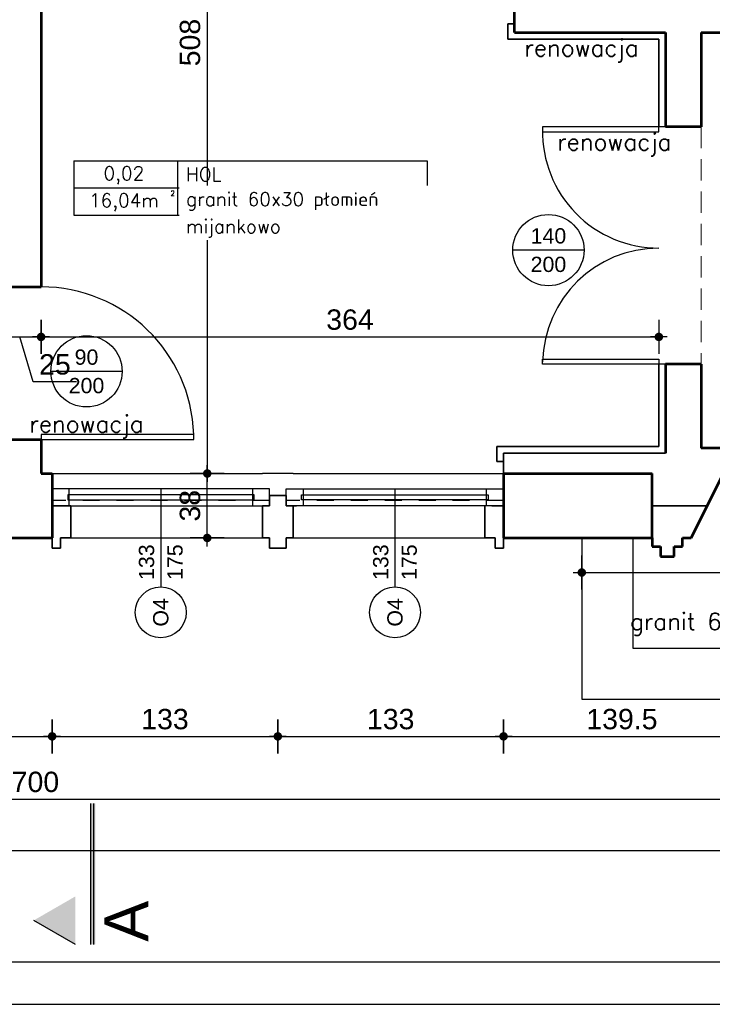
# Model space of a CAD drawing. Header units: millimetres. Extents: x 11979 to 23691, y 12825 to 41978.
# Tile 232 of 256: x 21255 to 21663, y 37506 to 38086. Entities that reach past the tile are written whole.
import ezdxf
from ezdxf.enums import TextEntityAlignment as Align

# ---------------------------------------------------------------- set-up
doc = ezdxf.new("R2010")
doc.units = ezdxf.units.MM
for name, pattern in [('4002', [2, 1, -1]), ('901', [0]), ('DASHED', [19.05, 12.7, -6.35])]:
    doc.linetypes.add(name, pattern=pattern)
for name, color, linetype in [('-LI-WIDOK', 2, 'Continuous'), ('-RAMKA', 2, 'Continuous'), ('-WYMIAR', 8, 'Continuous'), ('_drzwi łuk', 1, 'Continuous'), ('_PROJEKTOWANE', 5, 'Continuous'), ('drzwi łuk', 1, 'Continuous'), ('PROJEKTOWANE', 5, 'Continuous')]:
    doc.layers.add(name, color=color, linetype=linetype)
for name, color, linetype, lineweight in [('-ŚCIANY DZIAŁOWE', 3, 'Continuous', 35), ('-ŚCIANY NOŚNE', 4, 'Continuous', 53), ('CIENKA', 1, '901', 18), ('CIENKA - KRESKOWANIA', 254, 'Continuous', 0), ('CIENKA - WYMIAROWA', 8, 'Continuous', 18)]:
    doc.layers.add(name, color=color, linetype=linetype, lineweight=lineweight)
doc.layers.add('DO USU', color=7, linetype='Continuous', true_color=0x969696)
doc.styles.add('ARIAL', font='arial.ttf', dxfattribs={"height": 0.5})
doc.styles.add('Arial Narrow', font='ARIALN.TTF')
doc.styles.add('SIMPLEX', font='simplex')
doc.styles.get("Standard").update_dxf_attribs({"font": 'arial.ttf'})
doc.dimstyles.new('CZA-KROPKA-50', dxfattribs={"dimtxt": 12, "dimasz": 1, "dimexe": 2, "dimexo": 25, "dimgap": 4, "dimtad": 1, "dimdec": 1, "dimrnd": 0.5, "dimzin": 9, "dimdsep": 46, "dimtxsty": 'Standard', "dimblk": 'CZA-KROPKA', "dimblk1": 'CZA-KROPKA', "dimblk2": 'CZA-KROPKA', "dimsah": 1, "dimcen": -20, "dimse1": 1, "dimse2": 1, "dimclrd": 8, "dimclre": 8, "dimclrt": 9, "dimadec": 0, "dimazin": 0, "dimtfac": 1, "dimtdec": 1, "dimtmove": 1, "dimatfit": 3, "dimldrblk": 'CZA-KROPKA', "dimfxl": 1, "dimtolj": 1, "dimtzin": 9, "dimarcsym": 0})

# ---------------------------------------------------------------- blocks, each defined once
blk = doc.blocks.new('CZA-KROPKA')
at = {"layer": '-WYMIAR', "linetype": 'ByBlock'}
for p, q in [((0, 10), (0, -10)), ((5, 0), (-5, 0))]:
    blk.add_line(p, q, dxfattribs=at)
at = {"layer": '-WYMIAR', "linetype": 'ByBlock', "const_width": 2.5}
blk.add_lwpolyline([(-1.25, 0, 1), (1.25, 0, 1)], format="xyb", close=True, dxfattribs=at)
blk = doc.blocks.new('*D1307')
at = {"layer": '-LI-WIDOK', "color": 8, "lineweight": -2}
for p, q in [((21243.27, 37899.15), (21266.27, 37899.15)), ((21262.68, 37872.77), (21254.77, 37899.15)), ((21288.17, 37872.77), (21262.68, 37872.77))]:
    blk.add_line(p, q, dxfattribs=at)
at = {"layer": 'Defpoints', "color": 0}
for p in [(21242.27, 37928.76), (21267.27, 37928.76), (21267.27, 37899.15)]:
    blk.add_point(p, dxfattribs=at)
at = {"layer": '-LI-WIDOK', "color": 8, "lineweight": -2, "rotation": 180}
blk.add_blockref('CZA-KROPKA', (21242.27, 37899.15), dxfattribs=at)
at = {"layer": '-LI-WIDOK', "color": 8, "lineweight": -2}
blk.add_blockref('CZA-KROPKA', (21267.27, 37899.15), dxfattribs=at)
at = {"layer": '-LI-WIDOK', "color": 9, "insert": (21275.42, 37882.9), "char_height": 12, "attachment_point": 5}
blk.add_mtext('\\A1;25', dxfattribs=at)
blk = doc.blocks.new('*D1308')
at = {"layer": '-LI-WIDOK', "color": 8, "lineweight": -2}
blk.add_line((21268.27, 37899.15), (21630.27, 37899.15), dxfattribs=at)
at = {"layer": 'Defpoints', "color": 0}
for p in [(21267.27, 37928.76), (21631.27, 37899.15), (21631.27, 37858.83)]:
    blk.add_point(p, dxfattribs=at)
at = {"layer": '-LI-WIDOK', "color": 8, "lineweight": -2, "rotation": 180}
blk.add_blockref('CZA-KROPKA', (21267.27, 37899.15), dxfattribs=at)
at = {"layer": '-LI-WIDOK', "color": 8, "lineweight": -2}
blk.add_blockref('CZA-KROPKA', (21631.27, 37899.15), dxfattribs=at)
at = {"layer": '-LI-WIDOK', "color": 9, "insert": (21449.27, 37909.28), "char_height": 12, "attachment_point": 5}
blk.add_mtext('\\A1;364', dxfattribs=at)
blk = doc.blocks.new('*D1316')
at = {"layer": '-LI-WIDOK', "color": 8, "lineweight": -2}
blk.add_line((21365.18, 37781.65), (21365.18, 37817.65), dxfattribs=at)
at = {"layer": 'Defpoints', "color": 0}
for p in [(21365.18, 37818.65), (21539.77, 37818.65), (21539.77, 37780.65)]:
    blk.add_point(p, dxfattribs=at)
at = {"layer": '-LI-WIDOK', "color": 8, "lineweight": -2}
for p, rotation in [((21365.18, 37818.65), 90), ((21365.18, 37780.65), 270)]:
    blk.add_blockref('CZA-KROPKA', p, dxfattribs=dict(at, rotation=rotation))
at = {"layer": '-LI-WIDOK', "color": 9, "insert": (21355.05, 37799.65), "char_height": 12, "attachment_point": 5, "rotation": 90}
blk.add_mtext('\\A1;38', dxfattribs=at)
blk = doc.blocks.new('*D1434')
at = {"layer": '-LI-WIDOK', "color": 8, "lineweight": -2}
blk.add_line((22263.24, 39201.65), (22263.24, 37781.65), dxfattribs=at)
at = {"layer": 'Defpoints', "color": 0}
for p in [(20999.74, 39202.65), (22109.27, 37780.65), (22263.24, 37780.65)]:
    blk.add_point(p, dxfattribs=at)
at = {"layer": '-LI-WIDOK', "color": 8, "lineweight": -2}
for p, rotation in [((22263.24, 39202.65), 90), ((22263.24, 37780.65), 270)]:
    blk.add_blockref('CZA-KROPKA', p, dxfattribs=dict(at, rotation=rotation))
at = {"layer": '-LI-WIDOK', "color": 9, "insert": (22253.21, 38491.65), "char_height": 12, "attachment_point": 5, "rotation": 90}
blk.add_mtext('\\A1;1422', dxfattribs=at)
blk = doc.blocks.new('*D1455')
at = {"layer": '-LI-WIDOK', "color": 8, "lineweight": -2}
blk.add_line((20410.27, 37626.68), (22108.27, 37626.68), dxfattribs=at)
at = {"layer": 'Defpoints', "color": 0}
for p in [(20409.27, 38054.69), (22109.27, 37730.69), (22109.27, 37626.68)]:
    blk.add_point(p, dxfattribs=at)
at = {"layer": '-LI-WIDOK', "color": 8, "lineweight": -2, "rotation": 180}
blk.add_blockref('CZA-KROPKA', (20409.27, 37626.68), dxfattribs=at)
at = {"layer": '-LI-WIDOK', "color": 8, "lineweight": -2}
blk.add_blockref('CZA-KROPKA', (22109.27, 37626.68), dxfattribs=at)
at = {"layer": '-LI-WIDOK', "color": 9, "insert": (21259.27, 37636.81), "char_height": 12, "attachment_point": 5}
blk.add_mtext('\\A1;1700', dxfattribs=at)
blk = doc.blocks.new('*D1456')
at = {"layer": '-LI-WIDOK', "color": 8, "lineweight": -2}
blk.add_line((19929.27, 37596.42), (22108.27, 37596.42), dxfattribs=at)
at = {"layer": 'Defpoints', "color": 0}
for p in [(19928.27, 38054.69), (22109.27, 37730.69), (22109.27, 37596.42)]:
    blk.add_point(p, dxfattribs=at)
at = {"layer": '-LI-WIDOK', "color": 8, "lineweight": -2, "rotation": 180}
blk.add_blockref('CZA-KROPKA', (19928.27, 37596.42), dxfattribs=at)
at = {"layer": '-LI-WIDOK', "color": 8, "lineweight": -2}
blk.add_blockref('CZA-KROPKA', (22109.27, 37596.42), dxfattribs=at)
at = {"layer": '-LI-WIDOK', "color": 9, "insert": (21018.77, 37606.55), "char_height": 12, "attachment_point": 5}
blk.add_mtext('\\A1;2181', dxfattribs=at)
blk = doc.blocks.new('*D1475')
at = {"layer": 'Defpoints', "color": 0}
for p in [(21396.18, 38326.65), (21365.18, 37818.65), (21406.77, 37818.65)]:
    blk.add_point(p, dxfattribs=at)
at = {"layer": 'PROJEKTOWANE', "color": 8, "lineweight": -2}
blk.add_line((21365.18, 38325.65), (21365.18, 37819.65), dxfattribs=at)
for p, rotation in [((21365.18, 38326.65), 90), ((21365.18, 37818.65), 270)]:
    blk.add_blockref('CZA-KROPKA', p, dxfattribs=dict(at, rotation=rotation))
at = {"layer": 'PROJEKTOWANE', "color": 9, "insert": (21355.06, 38072.65), "char_height": 12, "attachment_point": 5, "rotation": 90, "bg_fill": 3, "box_fill_scale": 1.1, "bg_fill_color": 257, "bg_fill_transparency": 0}
blk.add_mtext('\\A1;508', dxfattribs=at)
blk = doc.blocks.new('*D1405')
at = {"layer": '_PROJEKTOWANE', "color": 8, "lineweight": -2}
blk.add_line((21586.88, 37760.29), (21888.71, 37760.29), dxfattribs=at)
at = {"layer": 'Defpoints', "color": 0}
for p in [(21889.71, 37760.29), (21585.88, 37714.2), (21889.71, 37714.17)]:
    blk.add_point(p, dxfattribs=at)
at = {"layer": '_PROJEKTOWANE', "color": 8, "lineweight": -2, "rotation": 180}
blk.add_blockref('CZA-KROPKA', (21585.88, 37760.29), dxfattribs=at)
at = {"layer": '_PROJEKTOWANE', "color": 8, "lineweight": -2}
blk.add_blockref('CZA-KROPKA', (21889.71, 37760.29), dxfattribs=at)
at = {"layer": '_PROJEKTOWANE', "color": 9, "insert": (21737.8, 37770.42), "char_height": 12, "attachment_point": 5}
blk.add_mtext('\\A1;304', dxfattribs=at)
blk = doc.blocks.new('RAMAMAMA')
at = {"layer": '-RAMKA', "color": 2}
blk.add_line((11539.16, 25681.74), (14889.16, 25681.74), dxfattribs=at)
at = {"layer": '-RAMKA', "color": 8}
blk.add_line((11414.16, 25656.74), (14914.16, 25656.74), dxfattribs=at)
blk = doc.blocks.new('*D1669')
at = {"layer": '_PROJEKTOWANE', "color": 8, "lineweight": -2}
blk.add_line((21148.27, 37663.7), (21272.77, 37663.7), dxfattribs=at)
at = {"layer": 'Defpoints', "color": 0}
for p in [(21147.27, 37780.65), (21273.77, 37780.65), (21273.77, 37663.7)]:
    blk.add_point(p, dxfattribs=at)
at = {"layer": '_PROJEKTOWANE', "color": 8, "lineweight": -2, "rotation": 180}
blk.add_blockref('CZA-KROPKA', (21147.27, 37663.7), dxfattribs=at)
at = {"layer": '_PROJEKTOWANE', "color": 8, "lineweight": -2}
blk.add_blockref('CZA-KROPKA', (21273.77, 37663.7), dxfattribs=at)
at = {"layer": '_PROJEKTOWANE', "color": 9, "insert": (21210.52, 37673.83), "char_height": 12, "attachment_point": 5}
blk.add_mtext('\\A1;126.5', dxfattribs=at)
blk = doc.blocks.new('*D1670')
at = {"layer": '_PROJEKTOWANE', "color": 8, "lineweight": -2}
blk.add_line((21274.77, 37663.7), (21405.77, 37663.7), dxfattribs=at)
at = {"layer": 'Defpoints', "color": 0}
for p in [(21406.77, 37805.65), (21273.77, 37780.65), (21406.77, 37663.7)]:
    blk.add_point(p, dxfattribs=at)
at = {"layer": '_PROJEKTOWANE', "color": 8, "lineweight": -2, "rotation": 180}
blk.add_blockref('CZA-KROPKA', (21273.77, 37663.7), dxfattribs=at)
at = {"layer": '_PROJEKTOWANE', "color": 8, "lineweight": -2}
blk.add_blockref('CZA-KROPKA', (21406.77, 37663.7), dxfattribs=at)
at = {"layer": '_PROJEKTOWANE', "color": 9, "insert": (21340.27, 37673.83), "char_height": 12, "attachment_point": 5}
blk.add_mtext('\\A1;133', dxfattribs=at)
blk = doc.blocks.new('*D1671')
at = {"layer": '_PROJEKTOWANE', "color": 8, "lineweight": -2}
blk.add_line((21407.77, 37663.7), (21538.77, 37663.7), dxfattribs=at)
at = {"layer": 'Defpoints', "color": 0}
for p in [(21406.77, 37805.65), (21539.77, 37780.65), (21539.77, 37663.7)]:
    blk.add_point(p, dxfattribs=at)
at = {"layer": '_PROJEKTOWANE', "color": 8, "lineweight": -2, "rotation": 180}
blk.add_blockref('CZA-KROPKA', (21406.77, 37663.7), dxfattribs=at)
at = {"layer": '_PROJEKTOWANE', "color": 8, "lineweight": -2}
blk.add_blockref('CZA-KROPKA', (21539.77, 37663.7), dxfattribs=at)
at = {"layer": '_PROJEKTOWANE', "color": 9, "insert": (21473.27, 37673.83), "char_height": 12, "attachment_point": 5}
blk.add_mtext('\\A1;133', dxfattribs=at)
blk = doc.blocks.new('*D1672')
at = {"layer": '_PROJEKTOWANE', "color": 8, "lineweight": -2}
blk.add_line((21540.77, 37663.7), (21678.27, 37663.7), dxfattribs=at)
at = {"layer": 'Defpoints', "color": 0}
for p in [(21679.27, 37823.65), (21539.77, 37780.65), (21679.27, 37663.7)]:
    blk.add_point(p, dxfattribs=at)
at = {"layer": '_PROJEKTOWANE', "color": 8, "lineweight": -2, "rotation": 180}
blk.add_blockref('CZA-KROPKA', (21539.77, 37663.7), dxfattribs=at)
at = {"layer": '_PROJEKTOWANE', "color": 8, "lineweight": -2}
blk.add_blockref('CZA-KROPKA', (21679.27, 37663.7), dxfattribs=at)
at = {"layer": '_PROJEKTOWANE', "color": 9, "insert": (21609.52, 37673.83), "char_height": 12, "attachment_point": 5}
blk.add_mtext('\\A1;139.5', dxfattribs=at)

msp = doc.modelspace()

# ---------------------------------------------------------------- hatches: boundary and pattern name
at = {"layer": 'drzwi łuk', "ltscale": 0.5}
for points in [[(21296.36, 37624.16), (21296.36, 37541.06), (21299.2, 37541.06), (21299.3, 37624.16)], [(21262.94, 37555.24), (21287.5, 37569.41), (21287.49, 37541.06)]]:
    msp.add_hatch(color=256, dxfattribs=at).paths.add_polyline_path(points)

# ---------------------------------------------------------------- linework, layer by layer
at = {"layer": '-LI-WIDOK'}
for p, q in [((21631.27, 38023.01), (21562.78, 38023.01)), ((21562.78, 38023.01), (21562.78, 38020.01)), ((21562.78, 38020.01), (21631.27, 38020.01)), ((21631.27, 38020.01), (21631.27, 38023.01)), ((21635.27, 38023.01), (21631.27, 38023.01)), ((21562.79, 37883.01), (21562.79, 37886.01)), ((21562.79, 37886.01), (21631.27, 37886.01)), ((21631.27, 37886.01), (21631.27, 37883.01)), ((21631.27, 37883.01), (21562.79, 37883.01)), ((21635.27, 37883.01), (21631.27, 37883.01)), ((21357.27, 37841.65), (21267.27, 37841.65)), ((21267.27, 37841.65), (21267.27, 37838.65)), ((21267.27, 37838.65), (21347.27, 37838.65)), ((21267.27, 37838.65), (21357.27, 37838.65)), ((21357.27, 37838.65), (21357.27, 37841.65)), ((21273.77, 37818.65), (21397.77, 37818.65)), ((21415.77, 37818.65), (21397.77, 37818.65)), ((21415.77, 37818.65), (21539.77, 37818.65)), ((21528.77, 37799.65), (21528.77, 37780.65)), ((21284.77, 37780.65), (21397.77, 37780.65)), ((21415.77, 37780.65), (21528.77, 37780.65)), ((21585.88, 37780.42), (21585.88, 37685.65)), ((21615.88, 37780.42), (21615.88, 37715.65)), ((21615.88, 37715.65), (21859.31, 37715.65)), ((21585.88, 37685.65), (21889.31, 37685.65))]:
    msp.add_line(p, q, dxfattribs=at)
at = {"layer": '-ŚCIANY DZIAŁOWE'}
for p, q in [((21542.27, 38079.65), (21542.27, 38083.65)), ((21542.27, 38083.65), (21546.27, 38083.65)), ((21542.27, 38074.65), (21542.27, 38079.65)), ((21546.27, 38074.65), (21542.27, 38074.65)), ((21631.27, 38074.65), (21546.27, 38074.65)), ((21631.27, 38074.65), (21631.27, 38023.01)), ((21631.27, 37883.01), (21631.27, 37834.65)), ((21539.77, 37834.65), (21535.77, 37834.65)), ((21535.77, 37834.65), (21535.77, 37829.65)), ((21631.27, 37834.65), (21539.77, 37834.65)), ((21535.77, 37829.65), (21535.77, 37825.65)), ((21635.27, 37830.65), (21539.77, 37830.65)), ((21539.77, 37830.65), (21539.77, 37818.65)), ((21535.77, 37825.65), (21539.77, 37825.65)), ((21273.77, 37780.65), (21273.77, 37818.65)), ((21539.77, 37780.65), (21539.77, 37818.65)), ((21406.77, 37805.65), (21401.77, 37805.65)), ((21401.77, 37805.65), (21401.77, 37799.65)), ((21406.77, 37805.65), (21411.77, 37805.65)), ((21411.77, 37805.65), (21411.77, 37799.65)), ((21284.77, 37799.65), (21273.77, 37799.65)), ((21284.77, 37780.65), (21284.77, 37799.65)), ((21397.77, 37780.65), (21397.77, 37799.65)), ((21401.77, 37799.65), (21397.77, 37799.65)), ((21415.77, 37799.65), (21411.77, 37799.65)), ((21417.77, 37799.65), (21415.77, 37799.65)), ((21415.77, 37780.65), (21415.77, 37799.65)), ((21528.77, 37780.65), (21528.77, 37799.65)), ((21532.77, 37799.65), (21539.77, 37799.65)), ((21627.27, 37799.65), (21659.77, 37799.65)), ((21273.77, 37780.65), (21273.77, 37774.65)), ((21278.77, 37774.65), (21278.77, 37780.65)), ((21278.77, 37780.65), (21284.77, 37780.65)), ((21401.77, 37780.65), (21397.77, 37780.65)), ((21401.77, 37774.65), (21401.77, 37780.65)), ((21411.77, 37774.65), (21411.77, 37780.65)), ((21411.77, 37780.65), (21415.77, 37780.65)), ((21534.77, 37780.65), (21528.77, 37780.65)), ((21534.77, 37774.65), (21534.77, 37780.65)), ((21539.77, 37780.65), (21539.77, 37774.65)), ((21273.77, 37774.65), (21278.77, 37774.65)), ((21406.77, 37774.65), (21401.77, 37774.65)), ((21406.77, 37774.65), (21411.77, 37774.65)), ((21539.77, 37774.65), (21534.77, 37774.65))]:
    msp.add_line(p, q, dxfattribs=at)
at = {"layer": '-ŚCIANY NOŚNE'}
for p, q in [((21546.27, 38078.65), (21546.27, 38208.9)), ((21267.27, 38206.65), (21267.27, 37928.76)), ((21546.27, 38078.65), (21635.27, 38078.65)), ((21635.27, 38078.65), (21635.27, 38023.01)), ((21656.27, 38078.65), (21694.27, 38078.65)), ((21656.27, 38078.65), (21656.27, 38023.01)), ((21656.27, 38023.01), (21635.27, 38023.01)), ((21242.27, 37928.76), (21267.27, 37928.76)), ((21635.27, 37883.01), (21635.27, 37830.65)), ((21656.27, 37883.01), (21635.27, 37883.01)), ((21656.27, 37883.01), (21656.27, 37833.65)), ((21242.27, 37838.76), (21267.27, 37838.76)), ((21267.27, 37838.76), (21267.27, 37818.65)), ((21679.27, 37833.65), (21656.27, 37833.65)), ((21267.27, 37818.65), (21273.77, 37818.65)), ((21273.77, 37818.65), (21273.77, 37780.65)), ((21539.77, 37818.65), (21627.27, 37818.65)), ((21539.77, 37818.65), (21539.77, 37780.65)), ((21627.27, 37780.65), (21627.27, 37818.65)), ((21650.27, 37780.65), (21669.27, 37818.65)), ((21147.27, 37780.65), (21273.77, 37780.65)), ((21539.77, 37780.65), (21627.27, 37780.65)), ((21627.27, 37780.65), (21627.27, 37775.65)), ((21645.27, 37775.65), (21645.27, 37780.65)), ((21645.27, 37780.65), (21650.27, 37780.65)), ((21627.27, 37775.65), (21632.27, 37775.65)), ((21632.27, 37775.65), (21632.27, 37769.65)), ((21640.27, 37769.65), (21640.27, 37775.65)), ((21640.27, 37775.65), (21645.27, 37775.65)), ((21632.27, 37769.65), (21640.27, 37769.65))]:
    msp.add_line(p, q, dxfattribs=at)
at = {"layer": '_drzwi łuk'}
for centre, radius, start, end in [((21631.27, 38020.01), 68.51, 178.77242, 270), ((21631.27, 37883.01), 68.49, 90, 178.77242), ((21267.27, 37838.65), 90.01, 1.91159, 89.99766)]:
    msp.add_arc(centre, radius, start, end, dxfattribs=at)
at = {"layer": 'CIENKA', "linetype": 'DASHED'}
msp.add_line((21656.27, 38023.01), (21656.27, 37883.01), dxfattribs=at)
at = {"layer": 'CIENKA - KRESKOWANIA', "linetype": 'DASHED', "ltscale": 0.5}
for p, q in [((21273.77, 37799.65), (21397.77, 37799.65)), ((21415.77, 37799.65), (21539.77, 37799.65))]:
    msp.add_line(p, q, dxfattribs=at)
at = {"layer": 'CIENKA - WYMIAROWA'}
msp.add_line((21273.77, 37818.65), (21273.77, 37780.65), dxfattribs=at)
at = {"layer": 'DO USU', "linetype": '4002', "ltscale": 10}
for p, q in [((21401.77, 37802.65), (21273.77, 37802.65)), ((21539.77, 37802.65), (21411.77, 37802.65))]:
    msp.add_line(p, q, dxfattribs=at)
at = {"layer": 'drzwi łuk', "ltscale": 0.5}
for p, q in [((21286.59, 38003), (21494.76, 38003)), ((21286.59, 38003), (21286.59, 37971)), ((21347.65, 38003), (21347.65, 37971)), ((21494.76, 38003), (21494.76, 37971)), ((21286.59, 37987), (21494.76, 37987)), ((21286.59, 37971), (21494.76, 37971)), ((21296.36, 37624.16), (21296.36, 37541.06)), ((21298.31, 37541.12), (21298.41, 37624.23)), ((21287.49, 37541.06), (21262.94, 37555.24))]:
    msp.add_line(p, q, dxfattribs=at)
at = {"layer": 'PROJEKTOWANE'}
for p, q in [((21587.22, 37950.31), (21545.22, 37950.31)), ((21315.03, 37878.85), (21273.03, 37878.85)), ((21337.77, 37809.65), (21337.77, 37751.79)), ((21475.77, 37809.65), (21475.77, 37751.79))]:
    msp.add_line(p, q, dxfattribs=at)
for points in [[(21273.77, 37799.65), (21283.77, 37799.65), (21283.77, 37809.65), (21273.77, 37809.65)], [(21273.77, 37799.65), (21401.77, 37799.65), (21401.77, 37809.65), (21273.77, 37809.65)], [(21391.77, 37799.65), (21401.77, 37799.65), (21401.77, 37809.65), (21391.77, 37809.65)], [(21421.77, 37799.65), (21411.77, 37799.65), (21411.77, 37809.65), (21421.77, 37809.65)], [(21539.77, 37799.65), (21411.77, 37799.65), (21411.77, 37809.65), (21539.77, 37809.65)], [(21539.77, 37799.65), (21529.77, 37799.65), (21529.77, 37809.65), (21539.77, 37809.65)], [(21282.93, 37806.15), (21282.93, 37803.15), (21392.77, 37803.15), (21392.77, 37806.15)], [(21530.61, 37806.15), (21530.61, 37803.15), (21420.77, 37803.15), (21420.77, 37806.15)]]:
    msp.add_lwpolyline(points, close=True, dxfattribs=at)
for centre, radius in [((21566.22, 37950.31), 21), ((21294.03, 37878.85), 21), ((21337.77, 37736.79), 15), ((21475.77, 37736.79), 15)]:
    msp.add_circle(centre, radius, dxfattribs=at)

# ---------------------------------------------------------------- texts
at = {"layer": '-LI-WIDOK', "style": 'SIMPLEX'}
for s, height, p in [('0,02', 8, (21316.05, 37995.63)), ('16,04m', 8, (21316.05, 37979.63)), ('2', 3, (21344.81, 37983.83))]:
    msp.add_text(s, height=height, dxfattribs=at).set_placement(p, align=Align.MIDDLE_CENTER)
at = {"layer": '-RAMKA', "color": 2, "insert": (21304.52, 37542.68), "char_height": 25.92, "attachment_point": 1, "rotation": 90, "style": 'Arial Narrow'}
msp.add_mtext('{\\fArial|b0|i0|c238|p34;A}', dxfattribs=at)
at = {"layer": 'PROJEKTOWANE'}
for s, height, style, p in [('renowacja', 10, 'SIMPLEX', (21585.69, 38069.48)), ('renowacja', 10, 'SIMPLEX', (21605.05, 38014.09)), ('140', 9, 'ARIAL', (21566.22, 37958.71)), ('200', 9, 'ARIAL', (21566.22, 37941.92)), ('90', 9, 'ARIAL', (21294.03, 37887.25)), ('200', 9, 'ARIAL', (21294.03, 37870.46)), ('renowacja', 10, 'SIMPLEX', (21294.03, 37847.85)), ('granit 60X30 mijanka płomieniowany', 10, 'SIMPLEX', (21736.52, 37731.42))]:
    msp.add_text(s, height=height, dxfattribs=dict(at, style=style)).set_placement(p, align=Align.MIDDLE_CENTER)
at = {"layer": 'PROJEKTOWANE', "style": 'ARIAL'}
for s, p in [('133', (21329.37, 37766.39)), ('175', (21346.15, 37766.39)), ('133', (21467.37, 37766.39)), ('175', (21484.15, 37766.39)), ('O4', (21337.77, 37736.79)), ('O4', (21475.77, 37736.79))]:
    msp.add_text(s, height=9, rotation=90, dxfattribs=at).set_placement(p, align=Align.MIDDLE_CENTER)

# ---------------------------------------------------------------- dimensions: what is measured, and where the dimension line sits
at = {"layer": '-LI-WIDOK'}
for base, p1, p2, picture, middle in [((22263.24, 37780.65), (20999.74, 39202.65), (22109.27, 37780.65), '*D1434', (22253.21, 38491.65)), ((21365.18, 37818.65), (21539.77, 37780.65), (21539.77, 37818.65), '*D1316', (21355.05, 37799.65))]:
    dim = msp.add_linear_dim(base=base, p1=p1, p2=p2, angle=90, dimstyle='CZA-KROPKA-50', override={"dimfxl": 0, "dimfxlon": 1}, dxfattribs=at)
    dim.commit()
    dim.dimension.update_dxf_attribs({"geometry": picture, "text_midpoint": middle})
for base, p1, p2, picture, middle in [((22109.27, 37596.42), (19928.27, 38054.69), (22109.27, 37730.69), '*D1456', (21018.77, 37606.55)), ((22109.27, 37626.68), (20409.27, 38054.69), (22109.27, 37730.69), '*D1455', (21259.27, 37636.81)), ((21267.27, 37899.15), (21242.27, 37928.76), (21267.27, 37928.76), '*D1307', (21266.68, 37882.9)), ((21631.27, 37899.15), (21267.27, 37928.76), (21631.27, 37858.83), '*D1308', (21449.27, 37909.28))]:
    dim = msp.add_linear_dim(base=base, p1=p1, p2=p2, dimstyle='CZA-KROPKA-50', override={"dimfxl": 0, "dimfxlon": 1}, dxfattribs=at)
    dim.commit()
    dim.dimension.update_dxf_attribs({"geometry": picture, "text_midpoint": middle})
at = {"layer": '_PROJEKTOWANE'}
for base, p1, p2, picture, middle in [((21679.27, 37663.7), (21539.77, 37780.65), (21679.27, 37823.65), '*D1672', (21609.52, 37673.83)), ((21406.77, 37663.7), (21273.77, 37780.65), (21406.77, 37805.65), '*D1670', (21340.27, 37673.83)), ((21539.77, 37663.7), (21406.77, 37805.65), (21539.77, 37780.65), '*D1671', (21473.27, 37673.83)), ((21273.77, 37663.7), (21147.27, 37780.65), (21273.77, 37780.65), '*D1669', (21210.52, 37673.83))]:
    dim = msp.add_linear_dim(base=base, p1=p1, p2=p2, dimstyle='CZA-KROPKA-50', dxfattribs=at)
    dim.commit()
    dim.dimension.update_dxf_attribs({"geometry": picture, "text_midpoint": middle})
dim = msp.add_linear_dim(base=(21889.71, 37760.29), p1=(21585.88, 37714.2), p2=(21889.71, 37714.17), dimstyle='CZA-KROPKA-50', override={"dimblk": 'CZA-KROPKA', "dimblk1": 'CZA-KROPKA', "dimblk2": 'CZA-KROPKA'}, dxfattribs=at)
dim.commit()
dim.dimension.update_dxf_attribs({"geometry": '*D1405', "text_midpoint": (21737.8, 37770.42)})

# ---------------------------------------------------------------- next in the draw order: dimensions: what is measured, and where the dimension line sits
at = {"layer": 'PROJEKTOWANE'}
dim = msp.add_linear_dim(base=(21365.18, 37818.65), p1=(21396.18, 38326.65), p2=(21406.77, 37818.65), angle=90, dimstyle='CZA-KROPKA-50', override={"dimfxl": 0, "dimfxlon": 1, "dimtfill": 1}, dxfattribs=at)
dim.commit()
dim.dimension.update_dxf_attribs({"geometry": '*D1475', "text_midpoint": (21355.06, 38072.65)})

# ---------------------------------------------------------------- next in the draw order: linework, layer by layer
at = {"layer": '-LI-WIDOK'}
msp.add_line((21270.27, 37838.65), (21350.27, 37838.65), dxfattribs=at)

# ---------------------------------------------------------------- next in the draw order: texts
at = {"layer": '-LI-WIDOK', "insert": (21352.65, 37995), "char_height": 8, "width": 91.1245, "attachment_point": 4, "style": 'SIMPLEX'}
msp.add_mtext('HOL', dxfattribs=at)
at = {"layer": 'PROJEKTOWANE', "char_height": 8, "width": 147.6436, "attachment_point": 4, "style": 'SIMPLEX', "bg_fill": 2}
for s, insert in [('granit 60x30 płomień', (21352.65, 37979)), ('mijankowo', (21352.65, 37963))]:
    msp.add_mtext(s, dxfattribs=dict(at, insert=insert))

# ---------------------------------------------------------------- next in the draw order: block references
at = {"layer": '_PROJEKTOWANE'}
msp.add_blockref('RAMAMAMA', (8123.22, 11849.06), dxfattribs=at)

doc.saveas('drawing.dxf')
